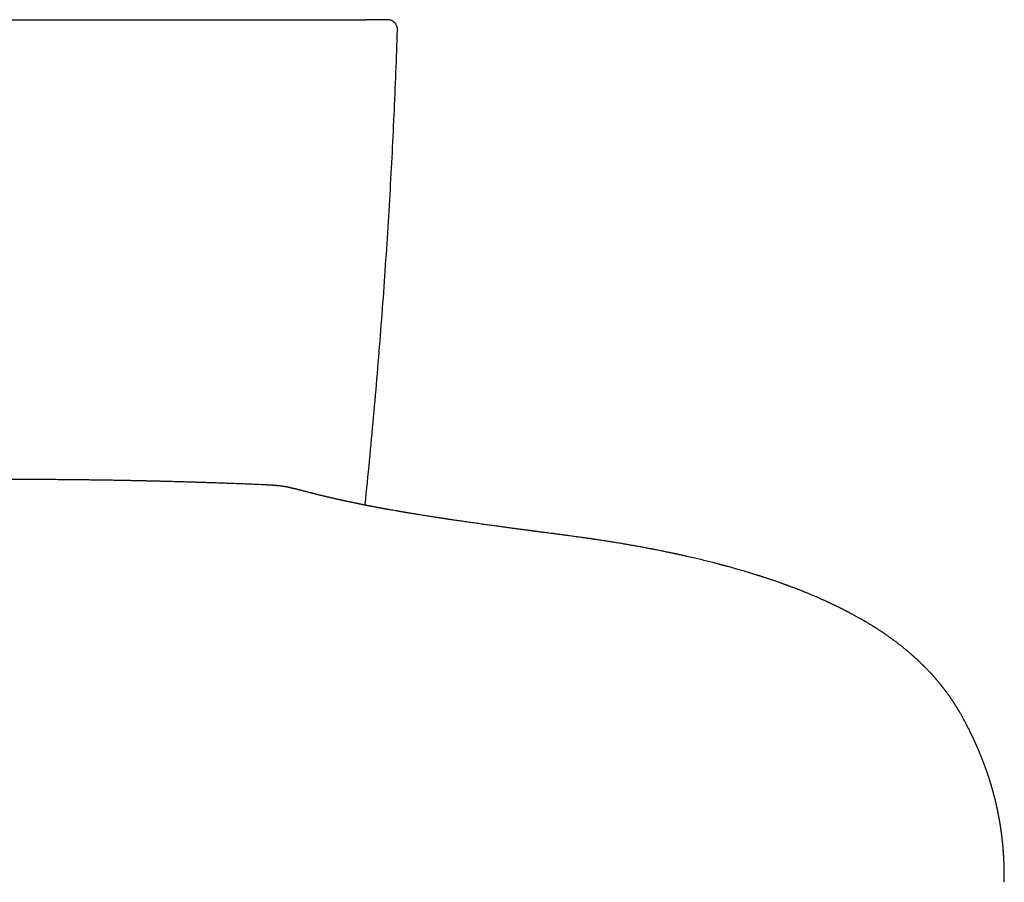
# Model space of a CAD drawing. Header units: millimetres. Extents: x 8 to 562, y 12 to 805.
# Tile 8 of 256: x 315 to 364, y 333 to 376. Entities that reach past the tile are written whole.
import ezdxf

# ---------------------------------------------------------------- set-up
doc = ezdxf.new("R2010")
doc.units = ezdxf.units.MM

msp = doc.modelspace()

# ---------------------------------------------------------------- linework, layer by layer
at = {"color": 7, "linetype": 'Continuous', "lineweight": 30}
msp.add_line((297.075, 376.029), (331.921, 376.029), dxfattribs=at)
for points, knots in [([(332.981, 376.029), (332.98, 376.029), (332.978, 376.029), (332.961, 376.029), (332.936, 376.029), (332.9, 376.029), (332.854, 376.029), (332.798, 376.029), (332.731, 376.029), (332.653, 376.029), (332.567, 376.029), (332.472, 376.029), (332.372, 376.029), (332.265, 376.029), (332.154, 376.029), (332.039, 376.029), (331.96, 376.029), (331.921, 376.029)], [0, 0, 0, 0, 0.066455, 0.13318, 0.199891, 0.266327, 0.331195, 0.39606, 0.464268, 0.532652, 0.600837, 0.667266, 0.733885, 0.800295, 0.866793, 0.933506, 1, 1, 1, 1]), ([(331.85, 351.634), (331.851, 351.647), (331.931, 352.391), (332.076, 353.868), (332.283, 356.059), (332.473, 358.243), (332.649, 360.421), (332.81, 362.599), (332.958, 364.778), (333.091, 366.943), (333.209, 369.095), (333.313, 371.234), (333.405, 373.373), (333.455, 374.799), (333.48, 375.512)], [0, 0, 0, 0, 0.001555, 0.093534, 0.185509, 0.276727, 0.367947, 0.45917, 0.550394, 0.64162, 0.731216, 0.820813, 0.910407, 1, 1, 1, 1]), ([(326.82, 352.652), (326.693, 352.658), (326.444, 352.669), (326.077, 352.684), (325.723, 352.699), (325.381, 352.712), (325.053, 352.724), (324.743, 352.735), (324.451, 352.746), (324.177, 352.755), (323.914, 352.764), (323.662, 352.772), (323.418, 352.779), (323.181, 352.787), (322.951, 352.794), (322.735, 352.8), (322.532, 352.806), (322.341, 352.811), (322.167, 352.816), (322.008, 352.82), (321.864, 352.823), (321.731, 352.827), (321.61, 352.83), (321.502, 352.833), (321.407, 352.835), (321.324, 352.837), (321.252, 352.839), (321.189, 352.84), (321.137, 352.841), (321.091, 352.842), (321.052, 352.843), (321.019, 352.844), (320.992, 352.845), (320.966, 352.845), (320.932, 352.846), (320.884, 352.847), (320.82, 352.849), (320.747, 352.85), (320.665, 352.852), (320.576, 352.854), (320.48, 352.856), (320.38, 352.858), (320.278, 352.86), (320.125, 352.863), (319.919, 352.868), (319.655, 352.873), (319.377, 352.878), (319.086, 352.883), (318.783, 352.887), (318.469, 352.892), (318.142, 352.897), (317.803, 352.901), (317.45, 352.905), (317.084, 352.909), (316.706, 352.912), (316.319, 352.915), (315.856, 352.918), (315.321, 352.92), (314.628, 352.922), (313.852, 352.921), (312.996, 352.917), (312.15, 352.911), (311.347, 352.903), (310.586, 352.893), (310.042, 352.885), (309.68, 352.879), (309.501, 352.875), (309.332, 352.872), (309.172, 352.869), (309.023, 352.866), (308.88, 352.863), (308.743, 352.861), (308.614, 352.858), (308.498, 352.856), (308.394, 352.853), (308.302, 352.851), (308.223, 352.85), (308.159, 352.848), (308.108, 352.847), (308.07, 352.846), (308.04, 352.845), (308.018, 352.845), (308, 352.845), (307.983, 352.844), (307.961, 352.844), (307.927, 352.843), (307.879, 352.842), (307.816, 352.84), (307.742, 352.838), (307.657, 352.836), (307.561, 352.834), (307.454, 352.831), (307.335, 352.829), (307.204, 352.825), (307.062, 352.822), (306.903, 352.817), (306.726, 352.813), (306.53, 352.807), (306.32, 352.801), (306.096, 352.795), (305.865, 352.788), (305.63, 352.781), (305.39, 352.773), (305.138, 352.765), (304.875, 352.757), (304.601, 352.747), (304.315, 352.738), (304.007, 352.726), (303.676, 352.714), (303.322, 352.701), (302.953, 352.686), (302.571, 352.67), (302.312, 352.658), (302.18, 352.652)], [0, 0, 0, 0, 0.015562, 0.030585, 0.045071, 0.059021, 0.072437, 0.085319, 0.096977, 0.108162, 0.118875, 0.129117, 0.138887, 0.148736, 0.158056, 0.166849, 0.175113, 0.18285, 0.190061, 0.196377, 0.202226, 0.207607, 0.212521, 0.216967, 0.220748, 0.224109, 0.227052, 0.229576, 0.231682, 0.233453, 0.235128, 0.236461, 0.23745, 0.238365, 0.239584, 0.241642, 0.244225, 0.247331, 0.250548, 0.254183, 0.258121, 0.262169, 0.266324, 0.270586, 0.280705, 0.291379, 0.302608, 0.314391, 0.326728, 0.339384, 0.352575, 0.3663, 0.380559, 0.395353, 0.41068, 0.426458, 0.442229, 0.466856, 0.491295, 0.526301, 0.560906, 0.595107, 0.628899, 0.658296, 0.687372, 0.694929, 0.702208, 0.709072, 0.715522, 0.721556, 0.727176, 0.732913, 0.738141, 0.742862, 0.747074, 0.750778, 0.753973, 0.756661, 0.758595, 0.76014, 0.761297, 0.762291, 0.762796, 0.763424, 0.764337, 0.765536, 0.76758, 0.770132, 0.773193, 0.77661, 0.780496, 0.784852, 0.789677, 0.794971, 0.800735, 0.806969, 0.814369, 0.822339, 0.830878, 0.839988, 0.849669, 0.858965, 0.868733, 0.878975, 0.889691, 0.900881, 0.912546, 0.924687, 0.938592, 0.953074, 0.968136, 0.983777, 1, 1, 1, 1]), ([(342.754, 350.006), (342.669, 350.018), (342.504, 350.041), (342.262, 350.074), (342.032, 350.105), (341.816, 350.133), (341.614, 350.16), (341.427, 350.184), (341.253, 350.207), (341.093, 350.228), (340.949, 350.247), (340.821, 350.263), (340.709, 350.278), (340.607, 350.291), (340.516, 350.303), (340.44, 350.313), (340.376, 350.322), (340.325, 350.328), (340.281, 350.334), (340.244, 350.339), (340.214, 350.343), (340.192, 350.346), (340.174, 350.348), (340.158, 350.35), (340.138, 350.353), (340.107, 350.357), (340.064, 350.363), (340.004, 350.371), (339.937, 350.379), (339.864, 350.389), (339.785, 350.4), (339.699, 350.411), (339.608, 350.423), (339.515, 350.435), (339.381, 350.453), (339.203, 350.477), (338.979, 350.507), (338.744, 350.539), (338.499, 350.573), (338.249, 350.607), (337.995, 350.642), (337.738, 350.678), (337.511, 350.71), (337.318, 350.738), (337.166, 350.759), (337.022, 350.78), (336.878, 350.801), (336.735, 350.822), (336.595, 350.842), (336.466, 350.861), (336.348, 350.878), (336.242, 350.894), (336.147, 350.908), (336.063, 350.921), (335.991, 350.932), (335.929, 350.941), (335.883, 350.948), (335.851, 350.953), (335.826, 350.956), (335.796, 350.961), (335.759, 350.967), (335.714, 350.973), (335.616, 350.988), (335.464, 351.012), (335.258, 351.044), (335.071, 351.073), (334.906, 351.099), (334.761, 351.122), (334.608, 351.146), (334.447, 351.173), (334.315, 351.194), (334.215, 351.21), (334.15, 351.221), (334.085, 351.232), (334.024, 351.242), (333.971, 351.251), (333.926, 351.259), (333.891, 351.264), (333.864, 351.269), (333.84, 351.273), (333.813, 351.278), (333.778, 351.283), (333.735, 351.291), (333.682, 351.3), (333.623, 351.31), (333.562, 351.32), (333.503, 351.331), (333.444, 351.341), (333.357, 351.356), (333.243, 351.376), (333.129, 351.396), (333.044, 351.411), (332.986, 351.421), (332.929, 351.431), (332.874, 351.441), (332.823, 351.451), (332.773, 351.46), (332.721, 351.469), (332.662, 351.48), (332.597, 351.492), (332.53, 351.504), (332.469, 351.516), (332.41, 351.527), (332.349, 351.538), (332.279, 351.551), (332.214, 351.564), (332.158, 351.574), (332.118, 351.582), (332.085, 351.588), (332.059, 351.593), (332.029, 351.599), (331.989, 351.607), (331.937, 351.617), (331.878, 351.629), (331.812, 351.642), (331.749, 351.654), (331.691, 351.666), (331.641, 351.676), (331.593, 351.686), (331.546, 351.695), (331.499, 351.705), (331.449, 351.715), (331.398, 351.726), (331.344, 351.737), (331.289, 351.748), (331.233, 351.76), (331.176, 351.772), (331.12, 351.783), (331.066, 351.795), (331.017, 351.805), (330.974, 351.814), (330.936, 351.823), (330.898, 351.831), (330.855, 351.84), (330.809, 351.85), (330.759, 351.861), (330.707, 351.872), (330.656, 351.884), (330.604, 351.895), (330.555, 351.906), (330.509, 351.916), (330.469, 351.925), (330.429, 351.935), (330.384, 351.945), (330.33, 351.957), (330.271, 351.971), (330.207, 351.985), (330.148, 351.999), (330.094, 352.012), (330.049, 352.022), (330.009, 352.032), (329.977, 352.039), (329.954, 352.045), (329.937, 352.049), (329.922, 352.052), (329.904, 352.056), (329.88, 352.062), (329.849, 352.07), (329.813, 352.078), (329.774, 352.088), (329.732, 352.098), (329.687, 352.109), (329.64, 352.12), (329.593, 352.132), (329.546, 352.143), (329.502, 352.154), (329.463, 352.164), (329.43, 352.172), (329.4, 352.18), (329.369, 352.187), (329.336, 352.196), (329.299, 352.205), (329.259, 352.215), (329.218, 352.226), (329.176, 352.236), (329.112, 352.252), (329.029, 352.274), (328.94, 352.297), (328.867, 352.315), (328.809, 352.33), (328.754, 352.345), (328.704, 352.358), (328.664, 352.368), (328.632, 352.376), (328.607, 352.383), (328.58, 352.389), (328.551, 352.397), (328.52, 352.405), (328.489, 352.412), (328.459, 352.42), (328.431, 352.427), (328.403, 352.434), (328.377, 352.441), (328.351, 352.447), (328.326, 352.453), (328.3, 352.459), (328.273, 352.466), (328.245, 352.472), (328.216, 352.479), (328.186, 352.486), (328.157, 352.493), (328.128, 352.499), (328.101, 352.505), (328.076, 352.511), (328.054, 352.515), (328.034, 352.52), (328.015, 352.524), (327.998, 352.527), (327.984, 352.53), (327.971, 352.533), (327.959, 352.535), (327.945, 352.538), (327.928, 352.541), (327.908, 352.545), (327.886, 352.549), (327.863, 352.553), (327.839, 352.557), (327.817, 352.561), (327.798, 352.564), (327.782, 352.567), (327.769, 352.569), (327.758, 352.571), (327.749, 352.572), (327.741, 352.574), (327.733, 352.575), (327.724, 352.576), (327.712, 352.578), (327.698, 352.58), (327.682, 352.583), (327.666, 352.585), (327.649, 352.587), (327.632, 352.59), (327.614, 352.592), (327.599, 352.594), (327.581, 352.596), (327.564, 352.598), (327.545, 352.6), (327.528, 352.602), (327.513, 352.604), (327.495, 352.606), (327.473, 352.608), (327.446, 352.611), (327.415, 352.614), (327.381, 352.618), (327.345, 352.621), (327.309, 352.624), (327.274, 352.626), (327.244, 352.629), (327.214, 352.631), (327.177, 352.633), (327.13, 352.636), (327.085, 352.639), (327.042, 352.641), (327.001, 352.643), (326.95, 352.646), (326.888, 352.649), (326.843, 352.651), (326.819, 352.652)], [0, 0, 0, 0, 0.011753, 0.02289, 0.033412, 0.043318, 0.052609, 0.061136, 0.069069, 0.07641, 0.083158, 0.088778, 0.093909, 0.098549, 0.102701, 0.106362, 0.10904, 0.111377, 0.113375, 0.115112, 0.116472, 0.117455, 0.11813, 0.118884, 0.119779, 0.120812, 0.123069, 0.125796, 0.128991, 0.13224, 0.135862, 0.139846, 0.144007, 0.14828, 0.152665, 0.162442, 0.172735, 0.183545, 0.19487, 0.20671, 0.218226, 0.230189, 0.242599, 0.250061, 0.257228, 0.264029, 0.270464, 0.277649, 0.284315, 0.290465, 0.296097, 0.301212, 0.30581, 0.309796, 0.313291, 0.316292, 0.31879, 0.319896, 0.320972, 0.322401, 0.324218, 0.326423, 0.328957, 0.338493, 0.348626, 0.359354, 0.366113, 0.373325, 0.381018, 0.389192, 0.397847, 0.40114, 0.404499, 0.407921, 0.411163, 0.413948, 0.416276, 0.418052, 0.419422, 0.420524, 0.421894, 0.423588, 0.425953, 0.428751, 0.431958, 0.435209, 0.438382, 0.441477, 0.444494, 0.452388, 0.459832, 0.463082, 0.466287, 0.469446, 0.472479, 0.475338, 0.478025, 0.480802, 0.483937, 0.48795, 0.491869, 0.495358, 0.498469, 0.501922, 0.505958, 0.510575, 0.513365, 0.51573, 0.51767, 0.519186, 0.520366, 0.523042, 0.526349, 0.529763, 0.533743, 0.538321, 0.541299, 0.544484, 0.547532, 0.550174, 0.553304, 0.5564, 0.55968, 0.563145, 0.566728, 0.570365, 0.574056, 0.577801, 0.581505, 0.584824, 0.587679, 0.590141, 0.592679, 0.595565, 0.598861, 0.602424, 0.606047, 0.609725, 0.613455, 0.617135, 0.620496, 0.623456, 0.626016, 0.629544, 0.633606, 0.638189, 0.643214, 0.64867, 0.652357, 0.656176, 0.659565, 0.662348, 0.66411, 0.665498, 0.666595, 0.667864, 0.6701, 0.672831, 0.676058, 0.679568, 0.683198, 0.687394, 0.69174, 0.696239, 0.700868, 0.705182, 0.708999, 0.712318, 0.71514, 0.7182, 0.721684, 0.725598, 0.72994, 0.734561, 0.739164, 0.743739, 0.756184, 0.7684, 0.776178, 0.783829, 0.79118, 0.798185, 0.804733, 0.808173, 0.811667, 0.815543, 0.819803, 0.824447, 0.829163, 0.833709, 0.838085, 0.842292, 0.846371, 0.850369, 0.854288, 0.858235, 0.862554, 0.866861, 0.8715, 0.876361, 0.881052, 0.885539, 0.889822, 0.893642, 0.897001, 0.89996, 0.902774, 0.905473, 0.907232, 0.90902, 0.910839, 0.91273, 0.91506, 0.917913, 0.920747, 0.923749, 0.926879, 0.929738, 0.932114, 0.934006, 0.935526, 0.936631, 0.937662, 0.93862, 0.939504, 0.940348, 0.941523, 0.943135, 0.944762, 0.946548, 0.948053, 0.949251, 0.95035, 0.951617, 0.953063, 0.9553, 0.957318, 0.95899, 0.960318, 0.961621, 0.963289, 0.965396, 0.967765, 0.970096, 0.972265, 0.97485, 0.977007, 0.978736, 0.980281, 0.982055, 0.984611, 0.987549, 0.989042, 0.991032, 0.99352, 0.996509, 1, 1, 1, 1]), ([(363.961, 332.682), (363.961, 332.701), (363.962, 332.735), (363.962, 332.779), (363.962, 332.81), (363.963, 332.837), (363.963, 332.876), (363.963, 332.926), (363.963, 332.986), (363.963, 333.042), (363.963, 333.097), (363.962, 333.153), (363.961, 333.205), (363.961, 333.251), (363.96, 333.287), (363.96, 333.321), (363.959, 333.353), (363.958, 333.386), (363.957, 333.422), (363.956, 333.456), (363.956, 333.486), (363.955, 333.51), (363.954, 333.532), (363.954, 333.552), (363.953, 333.571), (363.952, 333.59), (363.952, 333.613), (363.951, 333.638), (363.95, 333.663), (363.949, 333.687), (363.948, 333.709), (363.947, 333.728), (363.946, 333.747), (363.945, 333.766), (363.944, 333.787), (363.943, 333.81), (363.942, 333.836), (363.941, 333.862), (363.939, 333.888), (363.938, 333.913), (363.937, 333.938), (363.935, 333.963), (363.934, 333.985), (363.933, 334.003), (363.932, 334.023), (363.93, 334.047), (363.928, 334.077), (363.926, 334.109), (363.924, 334.143), (363.922, 334.175), (363.92, 334.205), (363.918, 334.232), (363.916, 334.257), (363.914, 334.281), (363.912, 334.304), (363.91, 334.327), (363.908, 334.352), (363.906, 334.378), (363.904, 334.406), (363.902, 334.431), (363.9, 334.456), (363.898, 334.479), (363.895, 334.503), (363.893, 334.529), (363.89, 334.558), (363.888, 334.587), (363.885, 334.614), (363.883, 334.636), (363.881, 334.654), (363.879, 334.669), (363.878, 334.684), (363.876, 334.702), (363.874, 334.724), (363.871, 334.75), (363.868, 334.779), (363.865, 334.808), (363.862, 334.834), (363.859, 334.856), (363.857, 334.878), (363.854, 334.9), (363.851, 334.925), (363.848, 334.953), (363.845, 334.982), (363.841, 335.011), (363.838, 335.039), (363.835, 335.063), (363.832, 335.087), (363.828, 335.112), (363.825, 335.137), (363.821, 335.164), (363.818, 335.189), (363.815, 335.214), (363.811, 335.238), (363.808, 335.261), (363.805, 335.282), (363.802, 335.301), (363.8, 335.321), (363.797, 335.342), (363.793, 335.368), (363.788, 335.398), (363.784, 335.429), (363.779, 335.459), (363.775, 335.486), (363.771, 335.513), (363.766, 335.542), (363.761, 335.575), (363.755, 335.611), (363.749, 335.647), (363.744, 335.681), (363.738, 335.714), (363.732, 335.748), (363.726, 335.784), (363.719, 335.822), (363.713, 335.859), (363.707, 335.893), (363.701, 335.922), (363.696, 335.948), (363.692, 335.973), (363.686, 336.001), (363.681, 336.03), (363.676, 336.057), (363.671, 336.082), (363.667, 336.103), (363.663, 336.122), (363.659, 336.143), (363.654, 336.169), (363.647, 336.201), (363.64, 336.236), (363.633, 336.272), (363.625, 336.307), (363.619, 336.339), (363.612, 336.37), (363.606, 336.399), (363.599, 336.429), (363.592, 336.461), (363.584, 336.496), (363.577, 336.529), (363.57, 336.561), (363.562, 336.593), (363.554, 336.627), (363.546, 336.665), (363.536, 336.705), (363.527, 336.745), (363.517, 336.784), (363.508, 336.821), (363.5, 336.855), (363.492, 336.886), (363.484, 336.917), (363.476, 336.95), (363.466, 336.987), (363.456, 337.028), (363.445, 337.071), (363.433, 337.114), (363.422, 337.154), (363.413, 337.191), (363.403, 337.224), (363.394, 337.257), (363.385, 337.289), (363.377, 337.319), (363.368, 337.35), (363.359, 337.383), (363.348, 337.42), (363.337, 337.458), (363.326, 337.496), (363.315, 337.533), (363.305, 337.568), (363.295, 337.6), (363.286, 337.63), (363.277, 337.659), (363.268, 337.69), (363.257, 337.725), (363.245, 337.763), (363.232, 337.805), (363.218, 337.849), (363.204, 337.892), (363.191, 337.934), (363.178, 337.974), (363.165, 338.012), (363.154, 338.047), (363.143, 338.078), (363.134, 338.106), (363.126, 338.131), (363.118, 338.154), (363.109, 338.179), (363.099, 338.207), (363.089, 338.239), (363.077, 338.272), (363.065, 338.306), (363.053, 338.339), (363.043, 338.369), (363.031, 338.403), (363.017, 338.441), (363.001, 338.485), (362.984, 338.531), (362.967, 338.577), (362.951, 338.621), (362.935, 338.664), (362.919, 338.704), (362.905, 338.742), (362.892, 338.776), (362.879, 338.808), (362.869, 338.834), (362.86, 338.859), (362.85, 338.883), (362.839, 338.91), (362.828, 338.94), (362.815, 338.971), (362.8, 339.009), (362.781, 339.055), (362.761, 339.105), (362.741, 339.154), (362.722, 339.199), (362.706, 339.237), (362.693, 339.269), (362.682, 339.294), (362.673, 339.316), (362.663, 339.338), (362.654, 339.36), (362.643, 339.386), (362.629, 339.417), (362.614, 339.453), (362.597, 339.491), (362.58, 339.53), (362.564, 339.566), (362.55, 339.596), (362.539, 339.621), (362.529, 339.644), (362.519, 339.667), (362.508, 339.692), (362.495, 339.719), (362.482, 339.749), (362.466, 339.782), (362.45, 339.817), (362.434, 339.853), (362.417, 339.888), (362.401, 339.922), (362.385, 339.957), (362.369, 339.991), (362.353, 340.024), (362.339, 340.054), (362.325, 340.081), (362.314, 340.105), (362.304, 340.125), (362.295, 340.145), (362.284, 340.166), (362.272, 340.191), (362.259, 340.218), (362.243, 340.25), (362.226, 340.285), (362.208, 340.321), (362.191, 340.355), (362.173, 340.39), (362.154, 340.429), (362.131, 340.473), (362.108, 340.518), (362.085, 340.564), (362.06, 340.611), (362.035, 340.658), (362.012, 340.702), (361.992, 340.74), (361.975, 340.772), (361.96, 340.8), (361.946, 340.826), (361.931, 340.854), (361.914, 340.885), (361.891, 340.928), (361.862, 340.982), (361.826, 341.046), (361.79, 341.11), (361.76, 341.164), (361.734, 341.208), (361.715, 341.241), (361.697, 341.272), (361.678, 341.304), (361.657, 341.338), (361.636, 341.373), (361.615, 341.408), (361.594, 341.443), (361.572, 341.479), (361.552, 341.511), (361.533, 341.542), (361.514, 341.572), (361.495, 341.602), (361.476, 341.631), (361.461, 341.654), (361.448, 341.675), (361.435, 341.695), (361.419, 341.719), (361.403, 341.744), (361.385, 341.77), (361.369, 341.795), (361.354, 341.818), (361.341, 341.837), (361.329, 341.854), (361.318, 341.871), (361.304, 341.891), (361.289, 341.913), (361.273, 341.937), (361.257, 341.959), (361.239, 341.985), (361.218, 342.015), (361.194, 342.05), (361.169, 342.085), (361.144, 342.119), (361.119, 342.154), (361.094, 342.189), (361.07, 342.22), (361.05, 342.248), (361.031, 342.273), (361.011, 342.301), (360.99, 342.328), (360.971, 342.353), (360.953, 342.376), (360.938, 342.396), (360.922, 342.417), (360.905, 342.439), (360.886, 342.463), (360.868, 342.487), (360.85, 342.51), (360.832, 342.532), (360.812, 342.557), (360.788, 342.587), (360.762, 342.619), (360.736, 342.651), (360.712, 342.681), (360.69, 342.707), (360.669, 342.732), (360.647, 342.759), (360.623, 342.788), (360.598, 342.817), (360.574, 342.845), (360.552, 342.871), (360.529, 342.898), (360.505, 342.925), (360.481, 342.953), (360.455, 342.982), (360.428, 343.013), (360.402, 343.043), (360.376, 343.072), (360.35, 343.1), (360.326, 343.126), (360.305, 343.149), (360.285, 343.171), (360.265, 343.193), (360.236, 343.224), (360.202, 343.261), (360.162, 343.303), (360.123, 343.343), (360.085, 343.383), (360.047, 343.422), (360.015, 343.455), (359.989, 343.482), (359.966, 343.504), (359.945, 343.526), (359.924, 343.547), (359.903, 343.568), (359.879, 343.591), (359.852, 343.618), (359.822, 343.647), (359.791, 343.677), (359.76, 343.707), (359.732, 343.734), (359.704, 343.761), (359.675, 343.788), (359.643, 343.818), (359.611, 343.848), (359.58, 343.877), (359.548, 343.906), (359.517, 343.935), (359.485, 343.964), (359.454, 343.991), (359.426, 344.017), (359.4, 344.04), (359.373, 344.063), (359.347, 344.087), (359.32, 344.11), (359.291, 344.135), (359.26, 344.163), (359.224, 344.194), (359.184, 344.228), (359.148, 344.259), (359.118, 344.284), (359.097, 344.301), (359.081, 344.315), (359.063, 344.33), (359.042, 344.347), (359.015, 344.37), (358.985, 344.395), (358.953, 344.42), (358.923, 344.445), (358.88, 344.48), (358.825, 344.524), (358.768, 344.569), (358.72, 344.607), (358.68, 344.638), (358.638, 344.67), (358.597, 344.702), (358.559, 344.731), (358.524, 344.758), (358.488, 344.784), (358.45, 344.812), (358.41, 344.842), (358.369, 344.872), (358.329, 344.902), (358.289, 344.931), (358.248, 344.961), (358.207, 344.99), (358.164, 345.02), (358.12, 345.052), (358.074, 345.084), (358.027, 345.117), (357.981, 345.148), (357.935, 345.18), (357.888, 345.212), (357.838, 345.246), (357.783, 345.282), (357.728, 345.319), (357.673, 345.355), (357.627, 345.385), (357.588, 345.409), (357.558, 345.429), (357.528, 345.448), (357.498, 345.467), (357.467, 345.487), (357.434, 345.508), (357.396, 345.532), (357.345, 345.563), (357.285, 345.6), (357.218, 345.641), (357.155, 345.68), (357.096, 345.715), (357.042, 345.748), (356.996, 345.775), (356.958, 345.797), (356.925, 345.817), (356.889, 345.837), (356.85, 345.86), (356.806, 345.885), (356.759, 345.912), (356.705, 345.943), (356.645, 345.976), (356.583, 346.011), (356.523, 346.044), (356.469, 346.074), (356.42, 346.101), (356.375, 346.126), (356.328, 346.151), (356.278, 346.178), (356.225, 346.206), (356.176, 346.232), (356.131, 346.255), (356.091, 346.276), (356.055, 346.295), (356.025, 346.311), (355.999, 346.324), (355.975, 346.336), (355.95, 346.349), (355.919, 346.365), (355.881, 346.384), (355.835, 346.408), (355.785, 346.433), (355.731, 346.46), (355.67, 346.49), (355.601, 346.524), (355.525, 346.561), (355.445, 346.6), (355.375, 346.633), (355.318, 346.66), (355.276, 346.68), (355.241, 346.696), (355.212, 346.71), (355.189, 346.721), (355.169, 346.73), (355.147, 346.74), (355.121, 346.752), (355.09, 346.767), (355.054, 346.783), (355.013, 346.802), (354.969, 346.822), (354.923, 346.843), (354.866, 346.868), (354.801, 346.898), (354.728, 346.93), (354.659, 346.96), (354.59, 346.99), (354.524, 347.019), (354.458, 347.047), (354.396, 347.074), (354.332, 347.101), (354.262, 347.13), (354.178, 347.165), (354.083, 347.204), (353.977, 347.248), (353.866, 347.292), (353.752, 347.338), (353.642, 347.381), (353.54, 347.421), (353.449, 347.455), (353.363, 347.488), (353.283, 347.519), (353.217, 347.543), (353.165, 347.563), (353.127, 347.577), (353.095, 347.589), (353.069, 347.598), (353.045, 347.607), (353.018, 347.617), (352.984, 347.629), (352.942, 347.645), (352.893, 347.662), (352.839, 347.682), (352.785, 347.701), (352.713, 347.727), (352.625, 347.758), (352.522, 347.794), (352.426, 347.827), (352.336, 347.857), (352.253, 347.886), (352.177, 347.911), (352.105, 347.935), (352.038, 347.957), (351.974, 347.978), (351.917, 347.997), (351.868, 348.013), (351.825, 348.027), (351.784, 348.04), (351.746, 348.052), (351.715, 348.062), (351.692, 348.07), (351.673, 348.076), (351.652, 348.082), (351.622, 348.092), (351.583, 348.104), (351.535, 348.119), (351.478, 348.137), (351.414, 348.157), (351.318, 348.187), (351.195, 348.224), (351.048, 348.269), (350.907, 348.311), (350.772, 348.35), (350.643, 348.387), (350.524, 348.422), (350.414, 348.453), (350.304, 348.484), (350.196, 348.514), (350.09, 348.543), (350.01, 348.564), (349.956, 348.579), (349.924, 348.588), (349.898, 348.595), (349.875, 348.601), (349.853, 348.607), (349.828, 348.614), (349.796, 348.622), (349.757, 348.632), (349.712, 348.644), (349.661, 348.658), (349.603, 348.673), (349.462, 348.71), (349.24, 348.767), (348.939, 348.842), (348.638, 348.914), (348.336, 348.986), (348.1, 349.04), (347.932, 349.078), (347.836, 349.1), (347.742, 349.12), (347.654, 349.14), (347.577, 349.157), (347.516, 349.17), (347.468, 349.18), (347.434, 349.188), (347.404, 349.194), (347.377, 349.2), (347.351, 349.205), (347.312, 349.214), (347.256, 349.226), (347.179, 349.242), (347.091, 349.26), (346.991, 349.281), (346.878, 349.304), (346.754, 349.329), (346.617, 349.357), (346.47, 349.386), (346.314, 349.417), (346.134, 349.451), (345.931, 349.49), (345.703, 349.532), (345.478, 349.573), (345.255, 349.613), (345.037, 349.651), (344.811, 349.69), (344.58, 349.729), (344.364, 349.764), (344.17, 349.795), (344.002, 349.822), (343.844, 349.846), (343.697, 349.869), (343.577, 349.887), (343.484, 349.901), (343.416, 349.911), (343.357, 349.92), (343.309, 349.927), (343.275, 349.932), (343.253, 349.935), (343.24, 349.937), (343.224, 349.94), (343.203, 349.943), (343.174, 349.947), (343.138, 349.952), (343.093, 349.959), (343.038, 349.967), (342.97, 349.976), (342.891, 349.988), (342.816, 349.998), (342.768, 350.005), (342.749, 350.008)], [0, 0, 0, 0, 0.001321, 0.002432, 0.003357, 0.004219, 0.005051, 0.007349, 0.009622, 0.011871, 0.013963, 0.016262, 0.018778, 0.020451, 0.022043, 0.023433, 0.024716, 0.02617, 0.027784, 0.029458, 0.030579, 0.031683, 0.032665, 0.033519, 0.034284, 0.035177, 0.036165, 0.037295, 0.038515, 0.039594, 0.040506, 0.041425, 0.042203, 0.043064, 0.044014, 0.045054, 0.046228, 0.047563, 0.048613, 0.049744, 0.050955, 0.052101, 0.053097, 0.053944, 0.054666, 0.055821, 0.057239, 0.058844, 0.060335, 0.06192, 0.063298, 0.064515, 0.065678, 0.066792, 0.06786, 0.06886, 0.070011, 0.071311, 0.072626, 0.073834, 0.074936, 0.076024, 0.077138, 0.078368, 0.079712, 0.08115, 0.082445, 0.08353, 0.084333, 0.084968, 0.085656, 0.086515, 0.087548, 0.088752, 0.090275, 0.091648, 0.092861, 0.093913, 0.094858, 0.095906, 0.097098, 0.098433, 0.099902, 0.101323, 0.102631, 0.103803, 0.104867, 0.105995, 0.107332, 0.10853, 0.109827, 0.111039, 0.112136, 0.113293, 0.114286, 0.115153, 0.116089, 0.117124, 0.118257, 0.119838, 0.12139, 0.122817, 0.12412, 0.125338, 0.126649, 0.12834, 0.130175, 0.131942, 0.133568, 0.135092, 0.136696, 0.138463, 0.140381, 0.142207, 0.143854, 0.145338, 0.146461, 0.147699, 0.149053, 0.150515, 0.151897, 0.153096, 0.154135, 0.155017, 0.155862, 0.157237, 0.158809, 0.16058, 0.162404, 0.164102, 0.165674, 0.167144, 0.168541, 0.169968, 0.171577, 0.173325, 0.175018, 0.17657, 0.178042, 0.179718, 0.181602, 0.183641, 0.185629, 0.187542, 0.189349, 0.191053, 0.192595, 0.19398, 0.195652, 0.197466, 0.199466, 0.201663, 0.203884, 0.205954, 0.207612, 0.209265, 0.210942, 0.212563, 0.214022, 0.215439, 0.217087, 0.218963, 0.220883, 0.222793, 0.224655, 0.226421, 0.228008, 0.229422, 0.230852, 0.232387, 0.234084, 0.236019, 0.238178, 0.240351, 0.242576, 0.244685, 0.246639, 0.248559, 0.250302, 0.251876, 0.253281, 0.254518, 0.255543, 0.256785, 0.25823, 0.259805, 0.261502, 0.263248, 0.264896, 0.266425, 0.267841, 0.269932, 0.27219, 0.274509, 0.276798, 0.279126, 0.281179, 0.28322, 0.285125, 0.286888, 0.28847, 0.28986, 0.290903, 0.29211, 0.29349, 0.295013, 0.296595, 0.298229, 0.300828, 0.303434, 0.305875, 0.308155, 0.310305, 0.311643, 0.312897, 0.31405, 0.315103, 0.316152, 0.317361, 0.319028, 0.320858, 0.322781, 0.324796, 0.326809, 0.328208, 0.329434, 0.33054, 0.331696, 0.332918, 0.334279, 0.335803, 0.337488, 0.339299, 0.341109, 0.342909, 0.344654, 0.346277, 0.348145, 0.349821, 0.35133, 0.352709, 0.353961, 0.354907, 0.355818, 0.356899, 0.358168, 0.359566, 0.361066, 0.362964, 0.364832, 0.366554, 0.368133, 0.370212, 0.372461, 0.374789, 0.377086, 0.379422, 0.381934, 0.384371, 0.386115, 0.387705, 0.389137, 0.390409, 0.39173, 0.393336, 0.395203, 0.398274, 0.401348, 0.40433, 0.407293, 0.409015, 0.410591, 0.411984, 0.413436, 0.41515, 0.41683, 0.418397, 0.420107, 0.421849, 0.42346, 0.424769, 0.426201, 0.42773, 0.429106, 0.430271, 0.431091, 0.432054, 0.433192, 0.434461, 0.435708, 0.43692, 0.43805, 0.438982, 0.439665, 0.440457, 0.441428, 0.442576, 0.443743, 0.44482, 0.445808, 0.447418, 0.449125, 0.45088, 0.452472, 0.454109, 0.45588, 0.45755, 0.458687, 0.459911, 0.461238, 0.462628, 0.463881, 0.464968, 0.465941, 0.466852, 0.467932, 0.469161, 0.470352, 0.471463, 0.472522, 0.473578, 0.475222, 0.476844, 0.478404, 0.479893, 0.481173, 0.482282, 0.483611, 0.485144, 0.486588, 0.487927, 0.489243, 0.490555, 0.491888, 0.493243, 0.494691, 0.496327, 0.497741, 0.499195, 0.500657, 0.501987, 0.50312, 0.504114, 0.505214, 0.506447, 0.508764, 0.510827, 0.512783, 0.514903, 0.516861, 0.518681, 0.519861, 0.521003, 0.522103, 0.523175, 0.52417, 0.525362, 0.526751, 0.528205, 0.529902, 0.531412, 0.532782, 0.534078, 0.535498, 0.537053, 0.538606, 0.540161, 0.541588, 0.543087, 0.544669, 0.54615, 0.547394, 0.548615, 0.549827, 0.55105, 0.552286, 0.553552, 0.554969, 0.556607, 0.558423, 0.560397, 0.561493, 0.562411, 0.563153, 0.563742, 0.564739, 0.565937, 0.56732, 0.568708, 0.570048, 0.571341, 0.57428, 0.577092, 0.578631, 0.580347, 0.582196, 0.583907, 0.585444, 0.586924, 0.588323, 0.589839, 0.591514, 0.593244, 0.594819, 0.596408, 0.598001, 0.599635, 0.601309, 0.603033, 0.604838, 0.606722, 0.608474, 0.610208, 0.611961, 0.613897, 0.615972, 0.618129, 0.620191, 0.622124, 0.62333, 0.624436, 0.625521, 0.626618, 0.627728, 0.628933, 0.630317, 0.63188, 0.634431, 0.636828, 0.63908, 0.641207, 0.643141, 0.644848, 0.645988, 0.64715, 0.648349, 0.649697, 0.651219, 0.652903, 0.654583, 0.656831, 0.658962, 0.66098, 0.662842, 0.664489, 0.665847, 0.667395, 0.669122, 0.670875, 0.672604, 0.673962, 0.675298, 0.676486, 0.677485, 0.678295, 0.678992, 0.679788, 0.680697, 0.681999, 0.683478, 0.685122, 0.686843, 0.688622, 0.690927, 0.693324, 0.695813, 0.698374, 0.699838, 0.70111, 0.702189, 0.703076, 0.703771, 0.704299, 0.704958, 0.705768, 0.706729, 0.707841, 0.709081, 0.710466, 0.711899, 0.713281, 0.715621, 0.717799, 0.719814, 0.721667, 0.723705, 0.725582, 0.727309, 0.72914, 0.731171, 0.733401, 0.736315, 0.739346, 0.742471, 0.745689, 0.749002, 0.751646, 0.754162, 0.756519, 0.758716, 0.760754, 0.761906, 0.762956, 0.763869, 0.764489, 0.765043, 0.76579, 0.766693, 0.767817, 0.769163, 0.770647, 0.772095, 0.773504, 0.776389, 0.779092, 0.781613, 0.783952, 0.786108, 0.788081, 0.789907, 0.79164, 0.793281, 0.794828, 0.795979, 0.797072, 0.798109, 0.799088, 0.79996, 0.800464, 0.80087, 0.801361, 0.802102, 0.80309, 0.804303, 0.805756, 0.807427, 0.809113, 0.812966, 0.816593, 0.819995, 0.823389, 0.826525, 0.829402, 0.832053, 0.834545, 0.837301, 0.839833, 0.842144, 0.84299, 0.843745, 0.844378, 0.844888, 0.845345, 0.845945, 0.846698, 0.847605, 0.848666, 0.84988, 0.851248, 0.85275, 0.859823, 0.866822, 0.873645, 0.88049, 0.887484, 0.889629, 0.891787, 0.893955, 0.895945, 0.897659, 0.899096, 0.900031, 0.900795, 0.901407, 0.901994, 0.902577, 0.903164, 0.904594, 0.906282, 0.908228, 0.910434, 0.912897, 0.915619, 0.9186, 0.921838, 0.925245, 0.928745, 0.933469, 0.938353, 0.943397, 0.947903, 0.952529, 0.957275, 0.96214, 0.967093, 0.970806, 0.974298, 0.977568, 0.980617, 0.983445, 0.984953, 0.986387, 0.98763, 0.988624, 0.989368, 0.989707, 0.989948, 0.990221, 0.990655, 0.991249, 0.992002, 0.992915, 0.993988, 0.99541, 0.997041, 0.99888, 1, 1, 1, 1])]:
    msp.add_open_spline(points, degree=3, knots=knots, dxfattribs=at)
msp.add_open_spline([(333.48, 375.512), (333.48, 375.529), (333.481, 375.562), (333.474, 375.612), (333.464, 375.661), (333.448, 375.709), (333.428, 375.755), (333.403, 375.798), (333.374, 375.839), (333.341, 375.877), (333.304, 375.911), (333.264, 375.941), (333.222, 375.968), (333.176, 375.99), (333.129, 376.007), (333.081, 376.019), (333.031, 376.027), (332.998, 376.028), (332.981, 376.029)], degree=3, dxfattribs=at)

doc.saveas('drawing.dxf')
